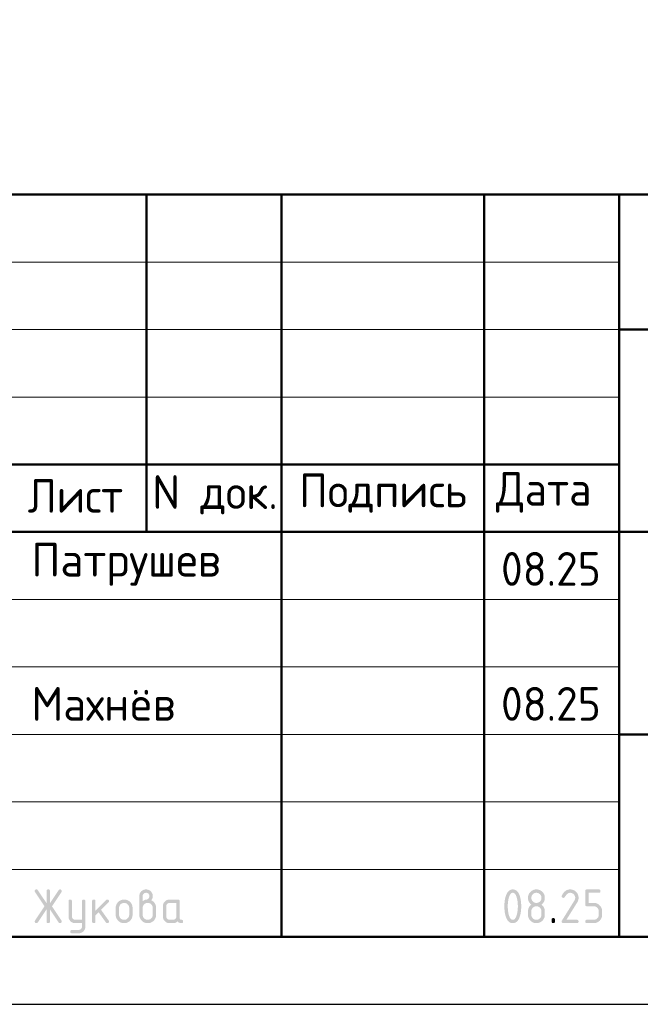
# Model space of a CAD drawing. Header units: millimetres. Extents: x 0 to 42000, y 0 to 29700.
# Tile 18 of 25: x 25060 to 29657, y 0 to 7296. Entities that reach past the tile are written whole.
import ezdxf

# ---------------------------------------------------------------- set-up
doc = ezdxf.new("R2010")
doc.units = ezdxf.units.MM
doc.layers.add('Standard', color=7, linetype='Continuous', lineweight=25)
doc.styles.add('ISOCPEUR', font='txt')

msp = doc.modelspace()

# ---------------------------------------------------------------- hatches: boundary and pattern name
at = {"layer": 'Standard', "linetype": 'Continuous', "lineweight": 25, "transparency": 33554687}
for points in [[(25258.5, 703.7), (25194, 606.8), (25193.1, 605.4), (25192, 604.4), (25190.9, 603.4), (25189.5, 602.7), (25188.2, 602), (25186.7, 601.6), (25185.1, 601.3), (25183.4, 601.3), (25181.8, 601.3), (25180.5, 601.5), (25179.1, 601.7), (25178, 602.1), (25176.8, 602.5), (25175.9, 603.1), (25174.9, 603.7), (25174.1, 604.5), (25173.4, 605.4), (25172.8, 606.4), (25172.2, 607.4), (25171.8, 608.6), (25171.4, 609.9), (25171.3, 611.3), (25171.1, 612.7), (25171.1, 614.3), (25171.1, 616), (25171.6, 617.6), (25172.1, 619.2), (25173.1, 620.8), (25243.4, 726.2), (25173.1, 831.6), (25172.1, 833.2), (25171.6, 834.9), (25171.1, 836.5), (25171.1, 838.2), (25171.1, 839.9), (25171.3, 841.3), (25171.5, 842.7), (25171.8, 843.9), (25172.2, 845.2), (25172.8, 846.2), (25173.4, 847.2), (25174.2, 848), (25175, 848.8), (25175.9, 849.4), (25176.9, 850.1), (25178.1, 850.5), (25179.3, 850.9), (25180.6, 851.1), (25182, 851.3), (25183.6, 851.3), (25185.2, 851.3), (25186.7, 850.9), (25188.2, 850.6), (25189.5, 849.9), (25190.8, 849.2), (25191.9, 848.1), (25193, 847), (25194, 845.6), (25258.5, 748.9), (25258.5, 838.8), (25258.5, 840.3), (25258.7, 841.7), (25258.9, 843.1), (25259.3, 844.3), (25259.7, 845.4), (25260.3, 846.4), (25260.9, 847.4), (25261.7, 848.2), (25262.5, 848.9), (25263.4, 849.5), (25264.4, 850.1), (25265.6, 850.5), (25266.8, 850.9), (25268.1, 851.1), (25269.5, 851.3), (25271.1, 851.3), (25272.6, 851.3), (25274, 851.1), (25275.4, 850.9), (25276.5, 850.5), (25277.7, 850.1), (25278.7, 849.5), (25279.7, 848.9), (25280.5, 848.2), (25281.2, 847.4), (25281.8, 846.4), (25282.4, 845.4), (25282.8, 844.3), (25283.2, 843.1), (25283.4, 841.7), (25283.6, 840.3), (25283.6, 838.8), (25283.6, 748.9), (25348.1, 845.6), (25349.1, 847), (25350.2, 848.1), (25351.4, 849.2), (25352.7, 849.9), (25354, 850.6), (25355.5, 850.9), (25357, 851.3), (25358.7, 851.3), (25360, 851.3), (25361.2, 851), (25362.4, 850.8), (25363.5, 850.3), (25364.6, 849.9), (25365.6, 849.2), (25366.6, 848.4), (25367.5, 847.5), (25368.4, 846.6), (25369, 845.5), (25369.7, 844.5), (25370.2, 843.4), (25370.6, 842.3), (25370.8, 841.1), (25371.1, 839.9), (25371.1, 838.6), (25371.1, 836.7), (25370.5, 835), (25370, 833.2), (25369, 831.6), (25298.7, 726.2), (25369, 620.8), (25370, 619.2), (25370.5, 617.5), (25371.1, 615.8), (25371.1, 614), (25371.1, 612.7), (25370.8, 611.5), (25370.6, 610.3), (25370.2, 609.2), (25369.7, 608.1), (25369.1, 607), (25368.4, 606), (25367.5, 605.1), (25366.7, 604.1), (25365.7, 603.4), (25364.7, 602.7), (25363.6, 602.2), (25362.6, 601.8), (25361.4, 601.5), (25360.2, 601.3), (25358.9, 601.3), (25357.1, 601.3), (25355.6, 601.6), (25354, 602), (25352.6, 602.7), (25351.3, 603.4), (25350.2, 604.4), (25349, 605.4), (25348.1, 606.8), (25283.6, 703.7), (25283.6, 613.8), (25283.6, 612.2), (25283.4, 610.8), (25283.2, 609.5), (25282.8, 608.3), (25282.4, 607.1), (25281.8, 606.2), (25281.2, 605.2), (25280.5, 604.4), (25279.7, 603.6), (25278.7, 603), (25277.7, 602.5), (25276.5, 602.1), (25275.4, 601.7), (25274, 601.5), (25272.6, 601.3), (25271.1, 601.3), (25269.5, 601.3), (25268.1, 601.5), (25266.8, 601.7), (25265.6, 602.1), (25264.4, 602.5), (25263.4, 603), (25262.5, 603.6), (25261.7, 604.4), (25260.9, 605.2), (25260.3, 606.2), (25259.7, 607.1), (25259.3, 608.3), (25258.9, 609.5), (25258.7, 610.8), (25258.5, 612.2), (25258.5, 613.8)], [(29137.2, 851.3), (29140.4, 851.3), (29143.5, 851), (29146.6, 850.7), (29149.7, 850.1), (29152.7, 849.6), (29155.5, 848.7), (29158.4, 847.9), (29161.2, 846.7), (29164, 845.6), (29166.6, 844.2), (29169.2, 842.7), (29171.8, 841), (29174.3, 839.3), (29176.7, 837.3), (29179.1, 835.3), (29181.4, 833), (29183.6, 830.7), (29185.7, 828.3), (29187.6, 825.9), (29189.4, 823.4), (29191.1, 820.9), (29192.5, 818.2), (29193.9, 815.6), (29195.1, 812.8), (29196.2, 810.1), (29197.1, 807.2), (29197.9, 804.3), (29198.5, 801.3), (29199.1, 798.3), (29199.4, 795.2), (29199.6, 792), (29199.6, 788.8), (29199.6, 784.4), (29198.9, 779.9), (29198.2, 775.4), (29196.8, 770.9), (29195.4, 766.4), (29193.2, 761.9), (29191.1, 757.4), (29188.3, 752.8), (29109.5, 626.3), (29187.2, 626.3), (29188.7, 626.3), (29190.1, 626.1), (29191.4, 625.9), (29192.6, 625.6), (29193.8, 625.2), (29194.8, 624.6), (29195.7, 624), (29196.5, 623.2), (29197.3, 622.4), (29197.9, 621.4), (29198.5, 620.5), (29198.9, 619.3), (29199.2, 618.1), (29199.4, 616.7), (29199.6, 615.4), (29199.6, 613.8), (29199.6, 612.2), (29199.4, 610.9), (29199.2, 609.5), (29198.9, 608.3), (29198.5, 607.2), (29197.9, 606.2), (29197.3, 605.2), (29196.5, 604.4), (29195.7, 603.6), (29194.8, 603), (29193.8, 602.5), (29192.6, 602.1), (29191.4, 601.7), (29190.1, 601.5), (29188.7, 601.3), (29187.2, 601.3), (29087.2, 601.3), (29085.6, 601.3), (29084.2, 601.5), (29082.9, 601.7), (29081.7, 602.1), (29080.5, 602.5), (29079.6, 603), (29078.6, 603.6), (29077.8, 604.4), (29077, 605.2), (29076.4, 606.2), (29075.9, 607.1), (29075.5, 608.3), (29075.1, 609.5), (29074.9, 610.9), (29074.7, 612.2), (29074.7, 613.8), (29074.7, 615.7), (29075.2, 617.5), (29075.7, 619.3), (29076.8, 621), (29168.4, 768.1), (29170, 770.6), (29171.1, 773.2), (29172.3, 775.7), (29173.1, 778.3), (29173.9, 780.9), (29174.3, 783.5), (29174.7, 786.1), (29174.7, 788.7), (29174.7, 792.6), (29174, 796.2), (29173.3, 799.8), (29171.9, 803.1), (29170.5, 806.4), (29168.5, 809.5), (29166.4, 812.5), (29163.7, 815.3), (29160.9, 818), (29157.9, 820.1), (29154.9, 822.1), (29151.6, 823.5), (29148.2, 824.9), (29144.6, 825.6), (29141, 826.2), (29137.2, 826.2), (29134.5, 826.2), (29131.9, 825.8), (29129.3, 825.3), (29126.8, 824.3), (29124.2, 823.3), (29121.7, 821.8), (29119.2, 820.3), (29116.8, 818.4), (29114.3, 816.4), (29111.9, 814), (29109.5, 811.5), (29107.2, 808.6), (29104.8, 805.6), (29102.5, 802.2), (29100.2, 798.7), (29098, 794.8), (29097.1, 793.3), (29096, 792.2), (29094.9, 791), (29093.6, 790.3), (29092.2, 789.5), (29090.6, 789.1), (29089, 788.8), (29087.2, 788.8), (29085.6, 788.8), (29084.2, 789), (29082.9, 789.1), (29081.7, 789.5), (29080.5, 789.9), (29079.6, 790.5), (29078.6, 791.1), (29077.8, 791.9), (29077, 792.7), (29076.4, 793.6), (29075.9, 794.6), (29075.5, 795.8), (29075.1, 797), (29074.9, 798.3), (29074.7, 799.7), (29074.7, 801.2), (29074.7, 802.7), (29075, 803.9), (29075.3, 805.2), (29075.8, 806.4), (29078.7, 812), (29081.9, 816.9), (29085, 821.8), (29088.4, 826), (29091.8, 830.2), (29095.4, 833.7), (29099, 837.2), (29102.8, 840.1), (29106.6, 842.9), (29110.7, 845), (29114.8, 847.1), (29119.1, 848.5), (29123.4, 849.9), (29127.9, 850.6), (29132.4, 851.3)], [(29249.6, 738.8), (29249.6, 838.8), (29249.6, 840.4), (29249.8, 841.7), (29250, 843.1), (29250.4, 844.3), (29250.8, 845.4), (29251.3, 846.4), (29251.9, 847.4), (29252.7, 848.2), (29253.5, 848.9), (29254.5, 849.5), (29255.4, 850.1), (29256.6, 850.5), (29257.8, 850.9), (29259.1, 851.1), (29260.5, 851.3), (29262.1, 851.3), (29349.3, 851.3), (29350.9, 851.3), (29352.2, 851.1), (29353.6, 850.9), (29354.8, 850.5), (29356, 850.1), (29356.9, 849.5), (29357.9, 848.9), (29358.7, 848.2), (29359.5, 847.4), (29360.1, 846.4), (29360.6, 845.4), (29361, 844.2), (29361.4, 843.1), (29361.6, 841.7), (29361.8, 840.3), (29361.8, 838.8), (29361.8, 837.2), (29361.6, 835.8), (29361.4, 834.5), (29361, 833.3), (29360.6, 832.1), (29360.1, 831.1), (29359.5, 830.2), (29358.7, 829.4), (29357.9, 828.6), (29356.9, 828), (29356, 827.4), (29354.8, 827), (29353.6, 826.6), (29352.2, 826.4), (29350.9, 826.2), (29349.3, 826.2), (29274.6, 826.2), (29274.6, 751.3), (29312, 751.3), (29315.3, 751.3), (29318.4, 751), (29321.5, 750.8), (29324.5, 750.2), (29327.5, 749.6), (29330.4, 748.8), (29333.2, 747.9), (29336, 746.7), (29338.8, 745.6), (29341.4, 744.2), (29344, 742.7), (29346.6, 741), (29349.1, 739.3), (29351.5, 737.3), (29353.9, 735.3), (29356.1, 733), (29358.4, 730.7), (29360.4, 728.2), (29362.4, 725.8), (29364.1, 723.3), (29365.8, 720.8), (29367.2, 718.1), (29368.7, 715.5), (29369.8, 712.7), (29370.9, 710), (29371.8, 707.1), (29372.7, 704.2), (29373.2, 701.2), (29373.8, 698.2), (29374.1, 695.1), (29374.4, 692), (29374.4, 688.8), (29374.4, 663.8), (29374.4, 660.6), (29374.1, 657.4), (29373.8, 654.3), (29373.2, 651.3), (29372.6, 648.3), (29371.8, 645.4), (29370.9, 642.5), (29369.8, 639.8), (29368.6, 637), (29367.2, 634.4), (29365.8, 631.7), (29364.1, 629.2), (29362.3, 626.7), (29360.3, 624.3), (29358.3, 621.9), (29356, 619.6), (29353.7, 617.3), (29351.3, 615.3), (29348.9, 613.3), (29346.4, 611.6), (29343.9, 609.9), (29341.2, 608.4), (29338.6, 607), (29335.9, 605.9), (29333.1, 604.7), (29330.2, 603.9), (29327.4, 603), (29324.4, 602.4), (29321.4, 601.9), (29318.3, 601.6), (29315.2, 601.3), (29312, 601.3), (29262.1, 601.3), (29260.5, 601.3), (29259.1, 601.5), (29257.8, 601.7), (29256.6, 602.1), (29255.4, 602.5), (29254.5, 603), (29253.5, 603.6), (29252.7, 604.4), (29251.9, 605.2), (29251.3, 606.2), (29250.8, 607.2), (29250.4, 608.3), (29250, 609.5), (29249.8, 610.9), (29249.6, 612.2), (29249.6, 613.8), (29249.6, 615.4), (29249.8, 616.7), (29250, 618.1), (29250.4, 619.3), (29250.8, 620.5), (29251.3, 621.4), (29251.9, 622.4), (29252.7, 623.2), (29253.5, 624), (29254.5, 624.6), (29255.4, 625.2), (29256.6, 625.6), (29257.8, 625.9), (29259.1, 626.1), (29260.5, 626.3), (29262.1, 626.3), (29311.9, 626.3), (29315.8, 626.3), (29319.5, 627), (29323.1, 627.7), (29326.4, 629.1), (29329.7, 630.4), (29332.7, 632.5), (29335.7, 634.5), (29338.5, 637.2), (29341.2, 639.9), (29343.2, 643), (29345.2, 646), (29346.6, 649.3), (29348, 652.6), (29348.6, 656.3), (29349.3, 659.9), (29349.3, 663.8), (29349.3, 688.8), (29349.3, 692.7), (29348.6, 696.3), (29347.9, 699.9), (29346.6, 703.2), (29345.2, 706.5), (29343.2, 709.5), (29341.1, 712.6), (29338.4, 715.3), (29335.6, 718), (29332.6, 720.1), (29329.6, 722.2), (29326.3, 723.5), (29323, 724.9), (29319.4, 725.6), (29315.8, 726.3), (29311.9, 726.3), (29262.1, 726.3), (29260.5, 726.3), (29259.1, 726.5), (29257.8, 726.7), (29256.6, 727.1), (29255.4, 727.5), (29254.5, 728), (29253.5, 728.6), (29252.7, 729.4), (29251.9, 730.2), (29251.3, 731.2), (29250.8, 732.1), (29250.4, 733.3), (29250, 734.5), (29249.8, 735.9), (29249.6, 737.2)], [(25520.8, 576), (25520.8, 601.3), (25471, 601.3), (25468.3, 601.3), (25465.8, 601.5), (25463.3, 601.7), (25460.9, 602.2), (25458.5, 602.7), (25456.2, 603.3), (25453.8, 604), (25451.6, 604.9), (25449.4, 605.8), (25447.3, 607), (25445.2, 608.1), (25443.2, 609.5), (25441.2, 610.8), (25439.3, 612.4), (25437.4, 614), (25435.6, 615.9), (25433.8, 617.7), (25432.2, 619.6), (25430.6, 621.5), (25429.2, 623.5), (25427.9, 625.6), (25426.8, 627.7), (25425.6, 629.8), (25424.7, 632), (25423.8, 634.2), (25423.1, 636.5), (25422.5, 638.8), (25422, 641.2), (25421.6, 643.6), (25421.3, 646.1), (25421.1, 648.6), (25421.1, 651.2), (25421.1, 763.7), (25421.1, 765.2), (25421.3, 766.6), (25421.5, 767.9), (25421.9, 769.1), (25422.3, 770.3), (25422.9, 771.3), (25423.5, 772.2), (25424.2, 773), (25425, 773.8), (25426, 774.4), (25427, 775), (25428.1, 775.4), (25429.3, 775.8), (25430.7, 775.9), (25432.1, 776.1), (25433.6, 776.1), (25435.2, 776.1), (25436.6, 775.9), (25437.9, 775.8), (25439.1, 775.4), (25440.3, 775), (25441.3, 774.4), (25442.2, 773.8), (25443, 773), (25443.8, 772.2), (25444.4, 771.3), (25445, 770.3), (25445.4, 769.1), (25445.8, 768), (25446, 766.6), (25446.2, 765.2), (25446.2, 763.7), (25446.2, 651.3), (25446.2, 648.8), (25446.6, 646.4), (25447.1, 644), (25448, 641.8), (25448.9, 639.6), (25450.3, 637.6), (25451.7, 635.6), (25453.5, 633.7), (25455.3, 631.9), (25457.4, 630.5), (25459.4, 629.1), (25461.6, 628.2), (25463.8, 627.3), (25466.1, 626.8), (25468.5, 626.3), (25471, 626.3), (25520.8, 626.3), (25520.8, 763.7), (25520.8, 765.2), (25521, 766.6), (25521.2, 768), (25521.6, 769.1), (25522, 770.3), (25522.6, 771.3), (25523.2, 772.2), (25524, 773), (25524.7, 773.8), (25525.7, 774.4), (25526.7, 775), (25527.9, 775.4), (25529, 775.8), (25530.4, 775.9), (25531.8, 776.1), (25533.4, 776.1), (25534.9, 776.1), (25536.3, 775.9), (25537.7, 775.8), (25538.8, 775.4), (25540, 775), (25541, 774.4), (25542, 773.8), (25542.7, 773), (25543.5, 772.2), (25544.1, 771.3), (25544.7, 770.3), (25545.1, 769.1), (25545.5, 768), (25545.7, 766.6), (25545.9, 765.2), (25545.9, 763.7), (25545.9, 576.3), (25545.9, 573.7), (25545.7, 571.2), (25545.4, 568.7), (25545, 566.3), (25544.5, 563.9), (25543.9, 561.6), (25543.2, 559.3), (25542.3, 557.1), (25541.4, 554.9), (25540.3, 552.8), (25539.2, 550.6), (25537.9, 548.6), (25536.5, 546.6), (25535, 544.7), (25533.4, 542.8), (25531.6, 540.9), (25529.8, 539.1), (25528, 537.5), (25526.1, 535.9), (25524.1, 534.6), (25522.1, 533.2), (25520, 532.1), (25517.9, 530.9), (25515.7, 530), (25513.5, 529.1), (25511.2, 528.4), (25509, 527.7), (25506.6, 527.3), (25504.2, 526.8), (25501.7, 526.6), (25499.2, 526.4), (25496.6, 526.4), (25446.2, 526.4), (25444.6, 526.4), (25443.2, 526.6), (25441.9, 526.8), (25440.7, 527.2), (25439.5, 527.6), (25438.5, 528.1), (25437.6, 528.7), (25436.8, 529.5), (25436, 530.3), (25435.4, 531.3), (25434.8, 532.3), (25434.4, 533.4), (25434, 534.6), (25433.9, 536), (25433.7, 537.3), (25433.7, 538.9), (25433.7, 540.1), (25433.9, 541.3), (25434.1, 542.5), (25434.6, 543.5), (25435.1, 544.6), (25435.8, 545.7), (25436.5, 546.7), (25437.4, 547.6), (25438.4, 548.6), (25439.4, 549.3), (25440.4, 550), (25441.5, 550.5), (25442.6, 551), (25443.8, 551.2), (25444.9, 551.4), (25446.2, 551.4), (25495.9, 551.4), (25498.6, 551.4), (25501, 551.9), (25503.4, 552.3), (25505.7, 553.2), (25507.9, 554), (25509.9, 555.4), (25511.9, 556.7), (25513.7, 558.4), (25515.5, 560.2), (25516.8, 562.1), (25518.1, 564.1), (25519, 566.3), (25519.9, 568.5), (25520.4, 570.9), (25520.8, 573.3)], [(25621, 694), (25699.6, 772.6), (25700.5, 773.4), (25701.5, 774.1), (25702.5, 774.8), (25703.6, 775.2), (25704.7, 775.7), (25705.9, 775.9), (25707.2, 776.1), (25708.5, 776.1), (25710, 776.1), (25711.4, 775.9), (25712.8, 775.8), (25714, 775.4), (25715.1, 775), (25716.1, 774.4), (25717.1, 773.8), (25717.9, 773), (25718.6, 772.2), (25719.2, 771.3), (25719.8, 770.3), (25720.2, 769.1), (25720.6, 767.9), (25720.8, 766.6), (25721, 765.2), (25721, 763.7), (25721, 762.4), (25720.8, 761.3), (25720.5, 760.1), (25720, 759), (25719.6, 757.9), (25718.8, 756.9), (25718.1, 755.9), (25717.2, 754.9), (25662.3, 700.1), (25718.5, 621), (25719.8, 619.3), (25720.4, 617.4), (25721, 615.6), (25721, 613.6), (25721, 612.1), (25720.8, 610.7), (25720.6, 609.4), (25720.2, 608.2), (25719.8, 607), (25719.2, 606.1), (25718.6, 605.1), (25717.9, 604.4), (25717.1, 603.6), (25716.1, 603), (25715.1, 602.4), (25714, 602.1), (25712.8, 601.7), (25711.4, 601.5), (25710, 601.3), (25708.5, 601.3), (25706.8, 601.3), (25705.3, 601.6), (25703.9, 601.9), (25702.6, 602.6), (25701.3, 603.3), (25700.1, 604.3), (25699, 605.3), (25698.1, 606.6), (25644.3, 682.1), (25621, 658.8), (25621, 613.8), (25621, 612.2), (25620.8, 610.9), (25620.6, 609.5), (25620.2, 608.3), (25619.8, 607.1), (25619.3, 606.2), (25618.7, 605.2), (25617.9, 604.4), (25617.1, 603.6), (25616.1, 603), (25615.1, 602.5), (25614, 602.1), (25612.8, 601.7), (25611.4, 601.5), (25610.1, 601.3), (25608.5, 601.3), (25606.9, 601.3), (25605.6, 601.5), (25604.2, 601.7), (25603, 602.1), (25601.8, 602.5), (25600.9, 603), (25599.9, 603.6), (25599.1, 604.4), (25598.3, 605.2), (25597.7, 606.2), (25597.1, 607.1), (25596.8, 608.3), (25596.4, 609.5), (25596.2, 610.8), (25596, 612.2), (25596, 613.8), (25596, 763.7), (25596, 765.2), (25596.2, 766.6), (25596.4, 767.9), (25596.8, 769.1), (25597.1, 770.3), (25597.7, 771.3), (25598.3, 772.2), (25599.1, 773), (25599.9, 773.8), (25600.9, 774.4), (25601.8, 775), (25603, 775.4), (25604.2, 775.8), (25605.6, 775.9), (25606.9, 776.1), (25608.5, 776.1), (25610.1, 776.1), (25611.4, 775.9), (25612.8, 775.8), (25614, 775.4), (25615.1, 775), (25616.1, 774.4), (25617.1, 773.8), (25617.9, 773), (25618.7, 772.2), (25619.3, 771.3), (25619.8, 770.3), (25620.2, 769.1), (25620.6, 767.9), (25620.8, 766.6), (25621, 765.2), (25621, 763.7)], [(28999.8, 626.3), (28999.8, 627.9), (29000, 629.3), (29000.2, 630.6), (29000.6, 631.8), (29001, 633), (29001.6, 634), (29002.2, 634.9), (29003, 635.7), (29003.7, 636.5), (29004.7, 637.1), (29005.7, 637.7), (29006.9, 638.1), (29008.1, 638.5), (29009.4, 638.7), (29010.8, 638.9), (29012.3, 638.9), (29013.9, 638.9), (29015.3, 638.7), (29016.7, 638.5), (29017.8, 638.1), (29019, 637.7), (29020, 637.1), (29021, 636.5), (29021.7, 635.7), (29022.5, 634.9), (29023.1, 634), (29023.7, 633), (29024.1, 631.8), (29024.5, 630.6), (29024.7, 629.3), (29024.9, 627.9), (29024.9, 626.3), (29024.9, 613.8), (29024.9, 612.2), (29024.7, 610.9), (29024.5, 609.5), (29024.1, 608.3), (29023.7, 607.2), (29023.1, 606.2), (29022.5, 605.2), (29021.7, 604.4), (29021, 603.6), (29020, 603), (29019, 602.5), (29017.8, 602.1), (29016.7, 601.7), (29015.3, 601.5), (29013.9, 601.3), (29012.3, 601.3), (29010.8, 601.3), (29009.4, 601.5), (29008.1, 601.7), (29006.9, 602.1), (29005.7, 602.5), (29004.7, 603), (29003.7, 603.6), (29003, 604.4), (29002.2, 605.2), (29001.6, 606.2), (29001, 607.2), (29000.6, 608.3), (29000.2, 609.5), (29000, 610.9), (28999.8, 612.2), (28999.8, 613.8)]]:
    msp.add_hatch(color=7, dxfattribs=at).paths.add_polyline_path(points, flags=16)
h = msp.add_hatch(color=7, dxfattribs=at)
h.paths.add_polyline_path([(25970.7, 763.7), (25974.7, 766.9), (25978.5, 769.2), (25982.3, 771.5), (25986, 773.1), (25989.6, 774.7), (25993.1, 775.5), (25996.6, 776.2), (25999.9, 776.2), (26001.8, 776.2), (26003.7, 776.8), (26005.6, 777.3), (26007.4, 778.4), (26009.2, 779.5), (26010.9, 781.1), (26012.6, 782.8), (26014.3, 784.9), (26015.9, 787), (26017.1, 789), (26018.3, 791), (26019.1, 793.1), (26019.9, 795.1), (26020.3, 797.1), (26020.7, 799.2), (26020.7, 801.2), (26020.7, 803.9), (26020.3, 806.3), (26019.8, 808.7), (26018.9, 811), (26018, 813.2), (26016.7, 815.2), (26015.3, 817.2), (26013.5, 819), (26011.7, 820.8), (26009.7, 822.2), (26007.7, 823.5), (26005.5, 824.4), (26003.3, 825.3), (26000.8, 825.8), (25998.4, 826.2), (25995.7, 826.2), (25993.1, 826.2), (25990.7, 825.8), (25988.3, 825.3), (25986.1, 824.4), (25983.9, 823.5), (25981.9, 822.1), (25979.9, 820.7), (25978, 818.9), (25976.2, 817.1), (25974.8, 815.1), (25973.5, 813.1), (25972.6, 810.9), (25971.6, 808.6), (25971.2, 806.2), (25970.7, 803.8), (25970.7, 801.2)])
h.paths.add_polyline_path([(26033, 771.2), (26037.3, 769.4), (26041.2, 767), (26045, 764.7), (26048.5, 761.8), (26051.9, 759), (26054.8, 755.6), (26057.8, 752.2), (26060.3, 748.3), (26062.9, 744.3), (26064.8, 740.2), (26066.7, 736.1), (26067.9, 731.8), (26069.2, 727.5), (26069.8, 723), (26070.5, 718.5), (26070.5, 713.8), (26070.5, 663.8), (26070.5, 660.5), (26070.2, 657.4), (26069.9, 654.2), (26069.3, 651.2), (26068.8, 648.2), (26067.9, 645.3), (26067, 642.4), (26065.9, 639.6), (26064.8, 636.9), (26063.3, 634.2), (26061.9, 631.6), (26060.2, 629.1), (26058.5, 626.5), (26056.5, 624.1), (26054.5, 621.7), (26052.2, 619.5), (26049.9, 617.2), (26047.5, 615.2), (26045.1, 613.2), (26042.6, 611.5), (26040.1, 609.8), (26037.5, 608.4), (26034.8, 607), (26032.1, 605.8), (26029.3, 604.7), (26026.4, 603.8), (26023.5, 603), (26020.5, 602.4), (26017.5, 601.9), (26014.4, 601.6), (26011.3, 601.3), (26008.1, 601.3), (26004.8, 601.3), (26001.7, 601.6), (25998.5, 601.9), (25995.5, 602.4), (25992.5, 603), (25989.6, 603.9), (25986.7, 604.7), (25984, 605.9), (25981.2, 607), (25978.6, 608.4), (25975.9, 609.9), (25973.4, 611.6), (25970.9, 613.3), (25968.5, 615.3), (25966.1, 617.3), (25963.8, 619.6), (25961.6, 621.9), (25959.6, 624.2), (25957.6, 626.7), (25955.9, 629.2), (25954.2, 631.7), (25952.8, 634.3), (25951.4, 637), (25950.2, 639.8), (25949.1, 642.5), (25948.2, 645.4), (25947.4, 648.3), (25946.8, 651.3), (25946.3, 654.3), (25946, 657.4), (25945.7, 660.5), (25945.7, 663.8), (25945.7, 801.3), (25945.7, 803.9), (25945.9, 806.4), (25946.1, 809), (25946.6, 811.4), (25947.1, 813.8), (25947.7, 816.1), (25948.4, 818.5), (25949.3, 820.7), (25950.2, 822.9), (25951.4, 825), (25952.5, 827.1), (25953.9, 829.1), (25955.2, 831.2), (25956.8, 833.1), (25958.4, 835), (25960.2, 836.8), (25962, 838.6), (25964, 840.2), (25965.9, 841.8), (25967.9, 843.1), (25969.9, 844.5), (25972, 845.6), (25974.1, 846.8), (25976.3, 847.7), (25978.5, 848.6), (25980.8, 849.2), (25983.2, 849.9), (25985.6, 850.4), (25988, 850.8), (25990.5, 851.1), (25993, 851.3), (25995.6, 851.3), (25998.2, 851.3), (26000.7, 851.1), (26003.2, 850.8), (26005.6, 850.4), (26008, 849.9), (26010.4, 849.2), (26012.7, 848.5), (26014.9, 847.6), (26017.1, 846.7), (26019.2, 845.6), (26021.3, 844.5), (26023.3, 843.1), (26025.3, 841.7), (26027.3, 840.1), (26029.2, 838.5), (26031, 836.7), (26032.8, 834.9), (26034.4, 833), (26035.9, 831), (26037.3, 829), (26038.6, 827), (26039.8, 824.9), (26040.9, 822.8), (26041.8, 820.6), (26042.7, 818.3), (26043.4, 816), (26044.1, 813.7), (26044.5, 811.3), (26045, 808.9), (26045.2, 806.4), (26045.4, 803.9), (26045.4, 801.3), (26045.4, 796.6), (26044.6, 792.3), (26043.9, 788.1), (26042.3, 784.3), (26040.8, 780.5), (26038.4, 777.2), (26036.1, 774)], flags=16)
h.paths.add_polyline_path([(26045.4, 663.8), (26045.4, 713.8), (26045.4, 717.7), (26044.7, 721.3), (26044.1, 724.9), (26042.7, 728.2), (26041.3, 731.5), (26039.3, 734.5), (26037.3, 737.6), (26034.6, 740.3), (26031.9, 743.1), (26028.8, 745.1), (26025.8, 747.2), (26022.5, 748.5), (26019.2, 749.9), (26015.6, 750.6), (26012, 751.3), (26008.1, 751.3), (26004.2, 751.3), (26000.6, 750.6), (25996.9, 749.9), (25993.6, 748.5), (25990.3, 747.2), (25987.3, 745.1), (25984.3, 743.1), (25981.6, 740.3), (25978.9, 737.6), (25976.8, 734.5), (25974.8, 731.5), (25973.4, 728.2), (25972.1, 724.9), (25971.4, 721.3), (25970.7, 717.7), (25970.7, 713.8), (25970.7, 663.8), (25970.7, 659.9), (25971.4, 656.3), (25972.1, 652.6), (25973.4, 649.3), (25974.8, 646), (25976.8, 643), (25978.9, 639.9), (25981.6, 637.2), (25984.3, 634.5), (25987.3, 632.5), (25990.3, 630.4), (25993.6, 629.1), (25996.9, 627.7), (26000.6, 627), (26004.2, 626.3), (26008.1, 626.3), (26012, 626.3), (26015.6, 627), (26019.2, 627.7), (26022.5, 629.1), (26025.8, 630.4), (26028.8, 632.5), (26031.9, 634.6), (26034.6, 637.3), (26037.3, 640.1), (26039.3, 643.1), (26041.3, 646.1), (26042.7, 649.4), (26044.1, 652.7), (26044.7, 656.3), (26045.4, 659.9)])
h = msp.add_hatch(color=7, dxfattribs=at)
h.paths.add_polyline_path([(28749.8, 726.3), (28749.8, 734), (28749.4, 741.6), (28749, 749.1), (28748.2, 756.4), (28747.4, 763.7), (28746.1, 770.8), (28744.9, 777.9), (28743.2, 784.8), (28742, 790), (28740.6, 794.5), (28739.1, 799), (28737.6, 802.9), (28736, 806.8), (28734.2, 810), (28732.5, 813.3), (28730.5, 815.9), (28728.6, 818.5), (28726.5, 820.4), (28724.4, 822.4), (28722.2, 823.7), (28719.9, 824.9), (28717.5, 825.6), (28715.1, 826.2), (28712.5, 826.2), (28709.9, 826.2), (28707.5, 825.6), (28705.1, 824.9), (28702.9, 823.6), (28700.6, 822.3), (28698.6, 820.4), (28696.5, 818.4), (28694.6, 815.8), (28692.7, 813.2), (28690.9, 810), (28689.2, 806.7), (28687.6, 802.8), (28686, 798.9), (28684.6, 794.4), (28683.2, 789.8), (28681.9, 784.6), (28680.2, 777.6), (28679, 770.4), (28677.7, 763.3), (28676.8, 756), (28676, 748.7), (28675.6, 741.3), (28675.2, 733.9), (28675.2, 726.3), (28675.2, 718.6), (28675.6, 711.1), (28676, 703.5), (28676.8, 696.2), (28677.6, 688.9), (28678.9, 681.8), (28680.1, 674.7), (28681.8, 667.8), (28683, 662.6), (28684.4, 658.1), (28685.8, 653.5), (28687.4, 649.7), (28689, 645.8), (28690.8, 642.5), (28692.5, 639.3), (28694.4, 636.7), (28696.4, 634.1), (28698.4, 632.2), (28700.5, 630.2), (28702.8, 628.9), (28705, 627.6), (28707.5, 627), (28709.9, 626.3), (28712.5, 626.3), (28715.1, 626.3), (28717.5, 627), (28719.9, 627.6), (28722.2, 628.9), (28724.4, 630.2), (28726.5, 632.2), (28728.6, 634.1), (28730.5, 636.7), (28732.5, 639.3), (28734.2, 642.5), (28736, 645.8), (28737.6, 649.7), (28739.1, 653.5), (28740.6, 658.1), (28742, 662.6), (28743.2, 667.8), (28744.9, 674.7), (28746.1, 681.8), (28747.4, 688.9), (28748.2, 696.2), (28749, 703.5), (28749.4, 711.1), (28749.8, 718.6)])
h.paths.add_polyline_path([(28774.9, 726.3), (28774.9, 720.7), (28774.7, 715.3), (28774.5, 709.9), (28774.2, 704.7), (28773.8, 699.5), (28773.3, 694.5), (28772.8, 689.4), (28772.1, 684.6), (28771.4, 679.8), (28770.6, 675.1), (28769.7, 670.5), (28768.7, 666.1), (28767.7, 661.6), (28766.5, 657.3), (28765.3, 653.1), (28763.9, 649), (28761.9, 643), (28759.6, 637.8), (28757.3, 632.6), (28754.7, 628.1), (28752.1, 623.7), (28749.1, 619.9), (28746.2, 616.2), (28743, 613.2), (28739.8, 610.2), (28736.3, 608), (28732.8, 605.8), (28729, 604.3), (28725.1, 602.8), (28721, 602), (28716.9, 601.3), (28712.5, 601.3), (28708.1, 601.3), (28704, 602), (28699.8, 602.8), (28696, 604.3), (28692.2, 605.7), (28688.7, 608), (28685.2, 610.2), (28682, 613.2), (28678.7, 616.1), (28675.8, 619.9), (28672.9, 623.6), (28670.3, 628), (28667.7, 632.5), (28665.4, 637.7), (28663.1, 642.9), (28661.1, 648.8), (28659.7, 652.9), (28658.5, 657.2), (28657.3, 661.4), (28656.3, 665.9), (28655.2, 670.3), (28654.4, 675), (28653.5, 679.6), (28652.9, 684.5), (28652.2, 689.3), (28651.6, 694.4), (28651.1, 699.4), (28650.8, 704.6), (28650.5, 709.8), (28650.3, 715.3), (28650.1, 720.7), (28650.1, 726.3), (28650.1, 731.9), (28650.3, 737.3), (28650.5, 742.7), (28650.8, 748), (28651.1, 753.2), (28651.6, 758.2), (28652.2, 763.3), (28652.9, 768.1), (28653.5, 772.9), (28654.4, 777.6), (28655.2, 782.2), (28656.3, 786.7), (28657.3, 791.1), (28658.5, 795.4), (28659.7, 799.7), (28661.1, 803.7), (28663.1, 809.7), (28665.4, 814.9), (28667.7, 820.1), (28670.3, 824.5), (28672.9, 829), (28675.8, 832.7), (28678.7, 836.4), (28682, 839.4), (28685.2, 842.4), (28688.7, 844.6), (28692.2, 846.8), (28696, 848.3), (28699.8, 849.8), (28704, 850.5), (28708.1, 851.3), (28712.5, 851.3), (28716.9, 851.3), (28721, 850.5), (28725.1, 849.8), (28729, 848.3), (28732.8, 846.8), (28736.3, 844.6), (28739.8, 842.3), (28743, 839.4), (28746.2, 836.4), (28749.1, 832.6), (28752.1, 828.9), (28754.7, 824.4), (28757.3, 820), (28759.6, 814.7), (28761.9, 809.5), (28763.9, 803.6), (28765.3, 799.5), (28766.5, 795.2), (28767.7, 791), (28768.7, 786.5), (28769.7, 782.1), (28770.6, 777.4), (28771.4, 772.8), (28772.1, 768), (28772.8, 763.1), (28773.3, 758.1), (28773.8, 753.1), (28774.2, 747.9), (28774.5, 742.7), (28774.7, 737.3), (28774.9, 731.9)], flags=16)
h = msp.add_hatch(color=7, dxfattribs=at)
h.paths.add_polyline_path([(28887.4, 626.3), (28891.3, 626.3), (28894.9, 627), (28898.5, 627.7), (28901.8, 629.1), (28905.1, 630.4), (28908.1, 632.5), (28911.1, 634.5), (28913.8, 637.2), (28916.6, 639.9), (28918.6, 643), (28920.6, 646), (28922, 649.3), (28923.3, 652.6), (28924, 656.3), (28924.7, 659.9), (28924.7, 663.8), (28924.7, 688.8), (28924.7, 692.7), (28924, 696.3), (28923.3, 699.9), (28922, 703.2), (28920.6, 706.5), (28918.5, 709.5), (28916.5, 712.6), (28913.8, 715.3), (28911, 718.1), (28908, 720.1), (28905, 722.2), (28901.7, 723.6), (28898.4, 724.9), (28894.8, 725.6), (28891.2, 726.3), (28887.4, 726.3), (28883.4, 726.3), (28879.8, 725.6), (28876.2, 724.9), (28872.9, 723.6), (28869.6, 722.2), (28866.6, 720.2), (28863.6, 718.1), (28860.9, 715.4), (28858.2, 712.7), (28856.1, 709.7), (28854.1, 706.6), (28852.7, 703.3), (28851.4, 700), (28850.7, 696.4), (28850, 692.7), (28850, 688.8), (28850, 663.8), (28850, 659.9), (28850.7, 656.3), (28851.4, 652.6), (28852.7, 649.3), (28854.1, 646), (28856.1, 643), (28858.2, 639.9), (28860.9, 637.2), (28863.6, 634.5), (28866.6, 632.5), (28869.6, 630.4), (28872.9, 629.1), (28876.2, 627.7), (28879.8, 627), (28883.4, 626.3)])
h.paths.add_polyline_path([(28887.4, 601.3), (28884.1, 601.3), (28881, 601.6), (28877.9, 601.9), (28874.9, 602.4), (28871.9, 603), (28869, 603.9), (28866.1, 604.7), (28863.4, 605.9), (28860.6, 607), (28858, 608.4), (28855.3, 609.9), (28852.8, 611.6), (28850.3, 613.3), (28847.9, 615.3), (28845.5, 617.3), (28843.2, 619.6), (28840.9, 621.9), (28838.9, 624.2), (28836.9, 626.7), (28835.2, 629.2), (28833.5, 631.7), (28832.1, 634.3), (28830.7, 637), (28829.5, 639.8), (28828.4, 642.5), (28827.5, 645.4), (28826.7, 648.3), (28826.1, 651.3), (28825.5, 654.3), (28825.3, 657.4), (28825, 660.5), (28825, 663.8), (28825, 688.8), (28825, 692.7), (28825.4, 696.4), (28825.8, 700.1), (28826.5, 703.6), (28827.3, 707.1), (28828.5, 710.4), (28829.7, 713.7), (28831.2, 716.8), (28832.8, 719.9), (28834.7, 722.9), (28836.7, 725.8), (28839.1, 728.6), (28841.4, 731.3), (28844.1, 733.9), (28846.9, 736.4), (28850, 738.8), (28846.9, 741.2), (28844.1, 743.7), (28841.4, 746.3), (28839.1, 749), (28836.7, 751.8), (28834.7, 754.7), (28832.8, 757.6), (28831.2, 760.8), (28829.7, 763.9), (28828.5, 767.2), (28827.3, 770.5), (28826.5, 774), (28825.8, 777.5), (28825.4, 781.2), (28825, 784.9), (28825, 788.8), (28825, 792), (28825.3, 795.1), (28825.5, 798.3), (28826.1, 801.3), (28826.7, 804.3), (28827.5, 807.2), (28828.4, 810.1), (28829.5, 812.8), (28830.7, 815.6), (28832.1, 818.2), (28833.5, 820.9), (28835.2, 823.4), (28836.9, 825.9), (28838.9, 828.3), (28840.9, 830.7), (28843.2, 833), (28845.5, 835.3), (28847.9, 837.3), (28850.3, 839.3), (28852.8, 841), (28855.3, 842.7), (28858, 844.1), (28860.6, 845.6), (28863.4, 846.7), (28866.1, 847.9), (28869, 848.7), (28871.9, 849.6), (28874.9, 850.1), (28877.9, 850.7), (28881, 851), (28884.1, 851.3), (28887.4, 851.3), (28890.6, 851.3), (28893.7, 851), (28896.8, 850.7), (28899.8, 850.1), (28902.8, 849.6), (28905.7, 848.7), (28908.6, 847.9), (28911.3, 846.7), (28914.1, 845.6), (28916.7, 844.1), (28919.4, 842.7), (28921.9, 841), (28924.4, 839.3), (28926.8, 837.3), (28929.2, 835.3), (28931.5, 833), (28933.8, 830.7), (28935.8, 828.3), (28937.8, 825.9), (28939.5, 823.4), (28941.2, 820.9), (28942.6, 818.2), (28944, 815.6), (28945.2, 812.8), (28946.3, 810.1), (28947.2, 807.2), (28948, 804.3), (28948.6, 801.3), (28949.2, 798.3), (28949.4, 795.1), (28949.7, 792), (28949.7, 788.8), (28949.7, 784.9), (28949.3, 781.2), (28949, 777.5), (28948.2, 774), (28947.4, 770.5), (28946.2, 767.2), (28945, 763.9), (28943.5, 760.8), (28941.9, 757.6), (28940, 754.7), (28938, 751.8), (28935.6, 749), (28933.3, 746.3), (28930.6, 743.7), (28927.8, 741.2), (28924.7, 738.8), (28929.2, 735.4), (28932.9, 731.6), (28936.5, 727.8), (28939.4, 723.6), (28942.2, 719.4), (28944.2, 714.8), (28946.2, 710.2), (28947.4, 705.3), (28947.7, 704), (28948, 702.4), (28948.2, 700.8), (28948.4, 698.9), (28948.6, 697), (28948.8, 694.7), (28949, 692.5), (28949.2, 689.9), (28949.3, 687.3), (28949.4, 684.4), (28949.5, 681.4), (28949.6, 678.2), (28949.7, 674.9), (28949.7, 671.3), (28949.7, 667.7), (28949.7, 663.8), (28949.7, 660.5), (28949.4, 657.4), (28949.2, 654.3), (28948.6, 651.3), (28948, 648.3), (28947.2, 645.4), (28946.3, 642.5), (28945.2, 639.8), (28944, 637), (28942.6, 634.3), (28941.2, 631.7), (28939.5, 629.2), (28937.8, 626.7), (28935.8, 624.2), (28933.8, 621.9), (28931.5, 619.6), (28929.2, 617.3), (28926.8, 615.3), (28924.4, 613.3), (28921.9, 611.6), (28919.4, 609.9), (28916.7, 608.4), (28914.1, 607), (28911.3, 605.9), (28908.6, 604.7), (28905.7, 603.9), (28902.8, 603), (28899.8, 602.4), (28896.8, 601.9), (28893.7, 601.6), (28890.6, 601.3)], flags=16)
h.paths.add_polyline_path([(28887.4, 751.2), (28891.3, 751.2), (28894.9, 751.9), (28898.5, 752.6), (28901.8, 754), (28905.1, 755.3), (28908.1, 757.4), (28911.1, 759.4), (28913.8, 762.1), (28916.6, 764.8), (28918.6, 767.9), (28920.6, 770.9), (28922, 774.2), (28923.3, 777.5), (28924, 781.2), (28924.7, 784.8), (28924.7, 788.7), (28924.7, 792.6), (28924, 796.2), (28923.3, 799.8), (28922, 803.1), (28920.6, 806.4), (28918.5, 809.5), (28916.5, 812.5), (28913.8, 815.2), (28911, 818), (28908, 820), (28905, 822.1), (28901.7, 823.5), (28898.4, 824.8), (28894.8, 825.5), (28891.2, 826.2), (28887.4, 826.2), (28883.4, 826.2), (28879.8, 825.5), (28876.2, 824.9), (28872.9, 823.5), (28869.6, 822.1), (28866.6, 820.1), (28863.6, 818), (28860.9, 815.3), (28858.2, 812.6), (28856.1, 809.6), (28854.1, 806.6), (28852.7, 803.2), (28851.4, 799.9), (28850.7, 796.3), (28850, 792.7), (28850, 788.7), (28850, 784.8), (28850.7, 781.2), (28851.4, 777.5), (28852.7, 774.2), (28854.1, 770.9), (28856.1, 767.9), (28858.2, 764.8), (28860.9, 762.1), (28863.6, 759.4), (28866.6, 757.4), (28869.6, 755.3), (28872.9, 754), (28876.2, 752.6), (28879.8, 751.9), (28883.4, 751.2)])
h = msp.add_hatch(color=7, dxfattribs=at)
h.paths.add_polyline_path([(25770.8, 663.7), (25770.8, 713.7), (25770.8, 716.9), (25771.1, 720.1), (25771.4, 723.2), (25772, 726.2), (25772.5, 729.2), (25773.4, 732.1), (25774.3, 734.9), (25775.4, 737.7), (25776.5, 740.5), (25778, 743.1), (25779.4, 745.8), (25781.1, 748.3), (25782.8, 750.8), (25784.8, 753.2), (25786.8, 755.6), (25789.1, 757.9), (25791.4, 760.2), (25793.8, 762.2), (25796.2, 764.2), (25798.7, 765.9), (25801.2, 767.6), (25803.8, 769), (25806.5, 770.4), (25809.2, 771.6), (25812, 772.7), (25814.9, 773.6), (25817.7, 774.4), (25820.7, 775), (25823.7, 775.6), (25826.9, 775.9), (25830, 776.1), (25833.2, 776.1), (25836.5, 776.1), (25839.6, 775.9), (25842.8, 775.6), (25845.8, 775), (25848.9, 774.5), (25851.8, 773.6), (25854.7, 772.8), (25857.4, 771.6), (25860.2, 770.5), (25862.8, 769.1), (25865.5, 767.7), (25868, 766), (25870.5, 764.3), (25872.9, 762.3), (25875.3, 760.3), (25877.5, 758.1), (25879.8, 755.8), (25881.8, 753.4), (25883.7, 751), (25885.4, 748.5), (25887.1, 746), (25888.5, 743.4), (25890, 740.7), (25891.1, 737.9), (25892.2, 735.2), (25893.1, 732.3), (25893.9, 729.4), (25894.5, 726.3), (25895, 723.3), (25895.3, 720.1), (25895.6, 717), (25895.6, 713.7), (25895.6, 663.7), (25895.6, 660.5), (25895.3, 657.4), (25895, 654.2), (25894.5, 651.2), (25893.9, 648.2), (25893, 645.4), (25892.2, 642.5), (25891, 639.7), (25889.9, 637), (25888.5, 634.3), (25887, 631.7), (25885.3, 629.2), (25883.6, 626.6), (25881.6, 624.2), (25879.6, 621.8), (25877.4, 619.5), (25875.1, 617.3), (25872.7, 615.3), (25870.3, 613.3), (25867.8, 611.6), (25865.2, 609.9), (25862.6, 608.4), (25860, 607), (25857.2, 605.9), (25854.4, 604.7), (25851.6, 603.9), (25848.7, 603), (25845.7, 602.4), (25842.7, 601.9), (25839.6, 601.6), (25836.5, 601.3), (25833.2, 601.3), (25830, 601.3), (25826.9, 601.6), (25823.7, 601.9), (25820.7, 602.4), (25817.7, 603), (25814.9, 603.9), (25812, 604.7), (25809.2, 605.9), (25806.5, 607), (25803.8, 608.4), (25801.2, 609.9), (25798.7, 611.6), (25796.2, 613.3), (25793.8, 615.3), (25791.4, 617.3), (25789.1, 619.5), (25786.8, 621.8), (25784.8, 624.2), (25782.8, 626.6), (25781.1, 629.2), (25779.4, 631.7), (25778, 634.3), (25776.5, 637), (25775.4, 639.7), (25774.3, 642.5), (25773.4, 645.4), (25772.5, 648.2), (25772, 651.2), (25771.4, 654.2), (25771.1, 657.4), (25770.8, 660.5)], flags=16)
h.paths.add_polyline_path([(25870.6, 663.8), (25870.6, 713.8), (25870.6, 717.7), (25869.9, 721.3), (25869.2, 724.9), (25867.8, 728.2), (25866.4, 731.5), (25864.4, 734.5), (25862.3, 737.6), (25859.6, 740.3), (25856.9, 743.1), (25853.9, 745.1), (25850.8, 747.2), (25847.5, 748.5), (25844.2, 749.9), (25840.7, 750.6), (25837.1, 751.3), (25833.2, 751.3), (25829.3, 751.3), (25825.8, 750.6), (25822.2, 749.9), (25818.9, 748.5), (25815.6, 747.2), (25812.6, 745.1), (25809.6, 743.1), (25806.8, 740.3), (25804.1, 737.6), (25802, 734.5), (25800, 731.5), (25798.6, 728.2), (25797.2, 724.9), (25796.6, 721.3), (25795.9, 717.7), (25795.9, 713.8), (25795.9, 663.8), (25795.9, 659.9), (25796.6, 656.3), (25797.2, 652.6), (25798.6, 649.3), (25799.9, 646), (25802, 643), (25804, 639.9), (25806.7, 637.2), (25809.4, 634.5), (25812.4, 632.5), (25815.5, 630.4), (25818.8, 629.1), (25822.1, 627.7), (25825.7, 627), (25829.3, 626.3), (25833.2, 626.3), (25837.1, 626.3), (25840.7, 627), (25844.2, 627.7), (25847.5, 629.1), (25850.8, 630.4), (25853.9, 632.5), (25856.9, 634.6), (25859.6, 637.3), (25862.3, 640.1), (25864.4, 643.1), (25866.4, 646.1), (25867.8, 649.4), (25869.2, 652.7), (25869.9, 656.3), (25870.6, 659.9)])
h = msp.add_hatch(color=7, dxfattribs=at)
h.paths.add_polyline_path([(26220.3, 751.1), (26170.5, 751.1), (26167.9, 751.1), (26165.5, 750.6), (26163.1, 750.2), (26160.9, 749.3), (26158.7, 748.4), (26156.7, 747), (26154.7, 745.6), (26152.9, 743.8), (26151, 742), (26149.7, 740), (26148.3, 738), (26147.4, 735.8), (26146.5, 733.6), (26146.1, 731.1), (26145.6, 728.7), (26145.6, 726.1), (26145.6, 651.3), (26145.6, 648.7), (26146.1, 646.4), (26146.5, 644), (26147.4, 641.8), (26148.4, 639.6), (26149.7, 637.6), (26151.1, 635.5), (26153, 633.7), (26154.8, 631.9), (26156.8, 630.5), (26158.8, 629.1), (26161, 628.2), (26163.2, 627.3), (26165.6, 626.8), (26167.9, 626.3), (26170.5, 626.3), (26195.4, 626.3), (26198, 626.3), (26200.4, 626.8), (26202.8, 627.2), (26205, 628.2), (26207.2, 629.1), (26209.2, 630.4), (26211.2, 631.8), (26213, 633.6), (26214.8, 635.4), (26216.2, 637.4), (26217.6, 639.5), (26218.5, 641.7), (26219.4, 643.9), (26219.8, 646.3), (26220.3, 648.7), (26220.3, 651.3)])
h.paths.add_polyline_path([(26270.3, 613.8), (26270.3, 612.2), (26270.1, 610.8), (26269.9, 609.5), (26269.5, 608.3), (26269.1, 607.1), (26268.6, 606.2), (26268, 605.2), (26267.2, 604.4), (26266.4, 603.6), (26265.4, 603), (26264.5, 602.5), (26263.3, 602.1), (26262.1, 601.7), (26260.7, 601.5), (26259.4, 601.3), (26257.8, 601.3), (26253.5, 601.3), (26249.5, 602.1), (26245.5, 602.9), (26242, 604.6), (26238.4, 606.2), (26235.2, 608.7), (26232, 611.2), (26229.2, 614.5), (26225.8, 611.2), (26222, 608.7), (26218.1, 606.2), (26213.9, 604.6), (26209.7, 602.9), (26205, 602.1), (26200.4, 601.3), (26195.4, 601.3), (26170.5, 601.3), (26167.8, 601.3), (26165.3, 601.5), (26162.8, 601.7), (26160.4, 602.2), (26158, 602.6), (26155.6, 603.3), (26153.3, 604), (26151.1, 604.9), (26148.9, 605.8), (26146.8, 606.9), (26144.7, 608.1), (26142.7, 609.4), (26140.6, 610.8), (26138.7, 612.4), (26136.8, 614), (26135, 615.8), (26133.2, 617.6), (26131.6, 619.5), (26130, 621.4), (26128.7, 623.4), (26127.3, 625.4), (26126.2, 627.5), (26125.1, 629.7), (26124.2, 631.9), (26123.3, 634.1), (26122.6, 636.4), (26121.9, 638.7), (26121.5, 641.1), (26121, 643.6), (26120.8, 646.1), (26120.6, 648.6), (26120.6, 651.2), (26120.6, 726.2), (26120.6, 728.8), (26120.8, 731.3), (26121, 733.9), (26121.5, 736.3), (26121.9, 738.7), (26122.6, 741), (26123.3, 743.3), (26124.2, 745.6), (26125.1, 747.8), (26126.2, 749.9), (26127.3, 752), (26128.7, 754), (26130, 756), (26131.6, 757.9), (26133.2, 759.9), (26135, 761.7), (26136.8, 763.5), (26138.7, 765.1), (26140.6, 766.7), (26142.7, 768), (26144.7, 769.4), (26146.8, 770.5), (26148.9, 771.6), (26151.1, 772.5), (26153.3, 773.4), (26155.6, 774.1), (26158, 774.8), (26160.4, 775.2), (26162.8, 775.7), (26165.3, 775.9), (26167.8, 776.1), (26170.5, 776.1), (26232.8, 776.1), (26234.4, 776.1), (26235.8, 775.9), (26237.1, 775.8), (26238.3, 775.4), (26239.5, 775), (26240.4, 774.4), (26241.4, 773.8), (26242.2, 773), (26243, 772.2), (26243.6, 771.3), (26244.1, 770.3), (26244.5, 769.1), (26244.9, 767.9), (26245.1, 766.6), (26245.3, 765.2), (26245.3, 763.7), (26245.3, 638.8), (26245.3, 637.2), (26245.5, 635.8), (26245.7, 634.5), (26246.1, 633.3), (26246.5, 632.1), (26247.1, 631.1), (26247.7, 630.2), (26248.4, 629.4), (26249.2, 628.6), (26250.2, 628), (26251.2, 627.4), (26252.3, 627), (26253.5, 626.7), (26254.9, 626.5), (26256.2, 626.3), (26257.8, 626.3), (26259.4, 626.3), (26260.7, 626.1), (26262.1, 625.9), (26263.3, 625.5), (26264.5, 625.1), (26265.4, 624.5), (26266.4, 623.9), (26267.2, 623.1), (26268, 622.4), (26268.6, 621.4), (26269.1, 620.4), (26269.5, 619.2), (26269.9, 618.1), (26270.1, 616.7), (26270.3, 615.3)], flags=16)

# ---------------------------------------------------------------- linework, layer by layer
at = {"layer": 'Standard', "color": 7, "linetype": 'Continuous', "lineweight": 50, "transparency": 33554687}
for p, q in [((23000, 6000), (41500, 6000)), ((26000, 3500), (26000, 6000)), ((27000, 500), (27000, 6000)), ((28500, 500), (28500, 6000)), ((29500, 500), (29500, 6000)), ((29500, 5000), (41500, 5000)), ((23000, 4000), (29500, 4000)), ((23000, 4000), (29500, 4000)), ((23000, 3500), (29500, 3500)), ((23000, 3500), (29500, 3500)), ((29500, 3500), (41500, 3500)), ((29500, 2000), (41500, 2000))]:
    msp.add_line(p, q, dxfattribs=at)
at = {"layer": 'Standard', "color": 7, "linetype": 'Continuous', "lineweight": 13, "transparency": 33554687}
for p, q in [((23000, 5500), (29500, 5500)), ((23000, 5000), (29500, 5000)), ((23000, 4500), (29500, 4500)), ((23000, 3000), (29500, 3000)), ((23000, 2500), (29500, 2500)), ((23000, 2500), (29500, 2500)), ((23000, 2000), (29500, 2000)), ((23000, 2000), (29500, 2000)), ((23000, 1500), (29500, 1500)), ((23000, 1000), (29500, 1000))]:
    msp.add_line(p, q, dxfattribs=at)
at = {"layer": 'Standard', "color": 7, "linetype": 'Continuous', "lineweight": 25, "transparency": 33554687}
msp.add_line((23000, 500), (41500, 500), dxfattribs=at)
msp.add_line((23000, 500), (41500, 500), dxfattribs=at)
msp.add_line((23000, 500), (41500, 500), dxfattribs=at)
msp.add_lwpolyline([(0, 0), (42000, 0), (42000, 29700), (0, 29700), (0, 0)], close=True, dxfattribs=at)
at = {"layer": 'Standard', "color": 7, "linetype": 'Continuous', "lineweight": 50, "transparency": 33554687}
msp.add_lwpolyline([(2000, 29200), (41500, 29200), (41500, 500), (2000, 500), (2000, 29200)], close=True, dxfattribs=at)
at = {"layer": 'Standard', "color": 7, "linetype": 'Continuous', "lineweight": 13, "transparency": 33554687}
msp.add_lwpolyline([(41500, 29200), (2000, 29200), (2000, 6000), (41500, 6000), (41500, 29200)], dxfattribs=at)
at = {"layer": 'Standard', "color": 7, "linetype": 'Continuous', "lineweight": 35, "transparency": 33554687}
msp.add_lwpolyline([(2000, 16713.9), (2000, 500), (32418.2, 500), (32418.2, 16713.9), (2000, 16713.9)], dxfattribs=at)
at = {"layer": 'Standard', "color": 7, "linetype": 'Continuous', "lineweight": 25, "transparency": 33554687}
msp.add_lwpolyline([(41500, 6000), (23000, 6000), (23000, 500), (41500, 500), (41500, 6000)], dxfattribs=at)

# ---------------------------------------------------------------- texts
at = {"layer": 'Standard', "color": 7, "linetype": 'Continuous', "lineweight": 25, "transparency": 33554687, "char_height": 250, "attachment_point": 7, "style": 'ISOCPEUR'}
for s, insert, width in [('\\W0.94;Лист', (25119.1, 3642.8), 866.926), ('\\W0.95;N док.', (26042.5, 3630.6), 1068.125), ('\\W0.96;Подпись', (27129.4, 3642.8), 1344.28), ('\\W0.94;Дата', (28587.7, 3642.8), 967.736), ('\\W0.97;Патрушев', (25146.1, 3101.3), 1670.186), ('\\W0.94;08.25', (28625.1, 3101.3), 891.679), ('\\W0.96;Махнёв', (25146.1, 2101.3), 1243.904), ('\\W0.94;08.25', (28625.1, 2101.3), 891.679)]:
    msp.add_mtext(s, dxfattribs=dict(at, insert=insert, width=width))

doc.saveas('drawing.dxf')
